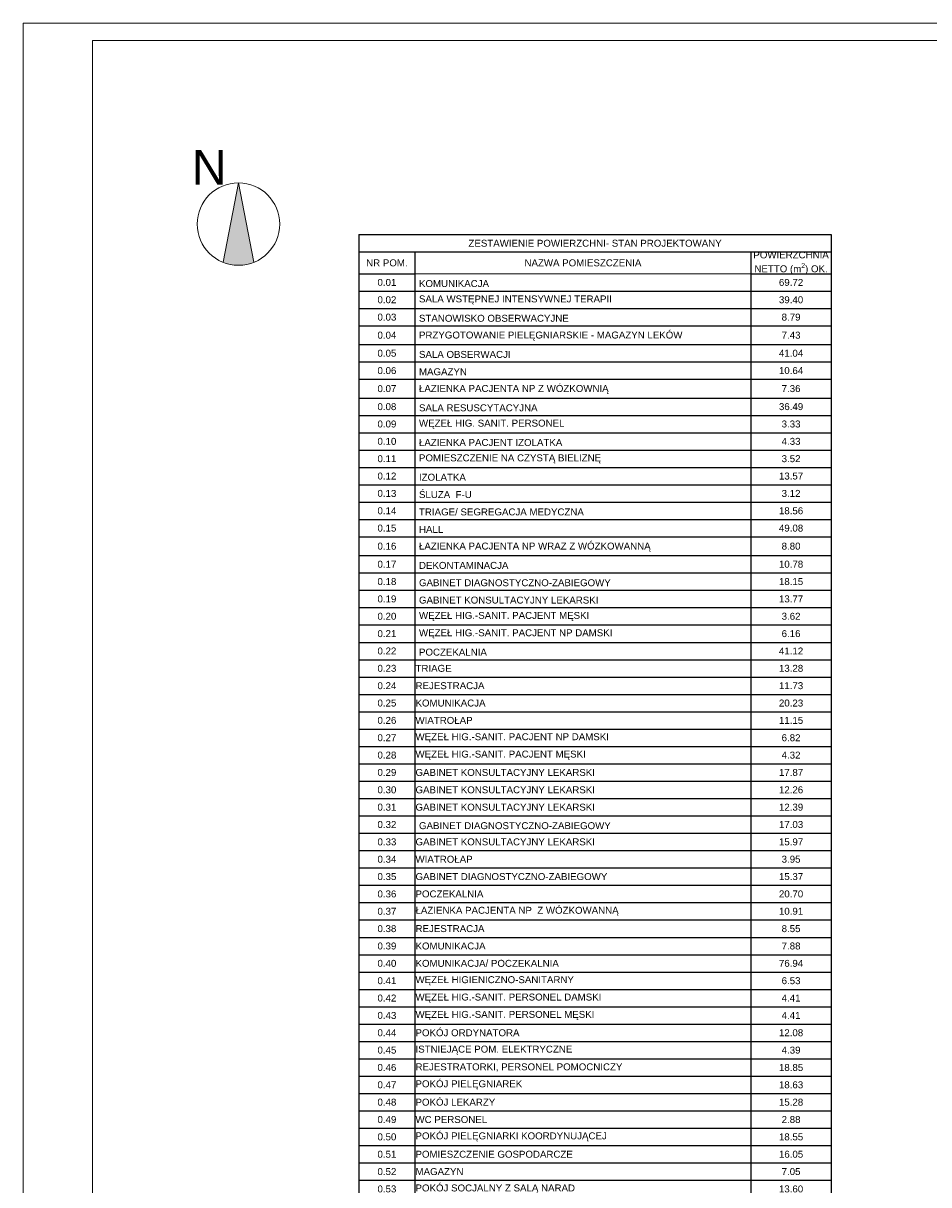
# Model space of a CAD drawing. Header units: millimetres. Extents: x -9409 to -3369, y -15007 to -6597.
# Tile 123 of 132: x -9409 to -6800, y -9944 to -6597. Entities that reach past the tile are written whole.
import ezdxf

# ---------------------------------------------------------------- set-up
doc = ezdxf.new("R2010")
doc.units = ezdxf.units.MM
for name, color, linetype, lineweight in [('05_Nr_pióra__7', 5, 'Continuous', 13), ('SQ_HATCH', 140, 'Continuous', 13), ('SQ_ISTN.Ściany', 140, 'Continuous', 35), ('SQ_Opisy', 7, 'Continuous', 18)]:
    doc.layers.add(name, color=color, linetype=linetype, lineweight=lineweight)
doc.styles.add('SQ_Arial', font='arial.ttf')
doc.styles.get("Standard").update_dxf_attribs({"font": 'arial.ttf'})

# ---------------------------------------------------------------- blocks, each defined once
blk = doc.blocks.new('Pn')
at = {"layer": '05_Nr_pióra__7', "linetype": 'Continuous', "lineweight": 5, "true_color": 0x000000}
h = blk.add_hatch(color=18, dxfattribs=at)
h.dxf.hatch_style = 1
h.paths.add_polyline_path([(40268.8, 14475.3), (40246.7, 14360.8, 0.192996), (40290.9, 14360.8)])
at = {"layer": '05_Nr_pióra__7', "color": 18, "linetype": 'Continuous', "lineweight": 5, "true_color": 0x000000}
for q in [(40246.7, 14360.8), (40290.9, 14360.8)]:
    blk.add_line((40268.8, 14475.3), q, dxfattribs=at)
blk.add_circle((40268.8, 14415.9), 59.4, dxfattribs=at)
at = {"layer": '05_Nr_pióra__7', "color": 18, "linetype": 'Continuous', "lineweight": 5, "true_color": 0x000000, "insert": (40201.5, 14522.8), "char_height": 50, "attachment_point": 1, "style": 'SQ_Arial'}
blk.add_mtext_dynamic_manual_height_columns('N', width=960.086, gutter_width=86.7, heights=[0], dxfattribs=at)
blk = doc.blocks.new('*T220')
at = {"layer": 'SQ_Opisy', "color": 0, "linetype": 'ByBlock', "lineweight": -2, "transparency": 16777216}
for p, q in [((0, 0), (1361.1, 0)), ((0, 0), (0, -3424.8)), ((1361.1, 0), (1361.1, -3424.8)), ((0, -50), (1361.1, -50)), ((161.8, -50), (161.8, -112.9)), ((1129.5, -50), (1129.5, -112.9)), ((0, -112.9), (161.8, -112.9)), ((1129.5, -112.9), (1361.1, -112.9)), ((0, -162.9), (161.8, -162.9)), ((161.8, -162.9), (161.8, -2974.8)), ((1129.5, -162.9), (1361.1, -162.9)), ((0, -212.9), (161.8, -212.9)), ((1129.5, -212.9), (1361.1, -212.9)), ((0, -262.9), (161.8, -262.9)), ((1129.5, -262.9), (1361.1, -262.9)), ((0, -316.9), (161.8, -316.9)), ((1129.5, -316.9), (1361.1, -316.9)), ((0, -366.9), (161.8, -366.9)), ((1129.5, -366.9), (1361.1, -366.9)), ((0, -416.9), (161.8, -416.9)), ((1129.5, -416.9), (1361.1, -416.9)), ((0, -470.8), (161.8, -470.8)), ((1129.5, -470.8), (1361.1, -470.8)), ((0, -520.8), (161.8, -520.8)), ((1129.5, -520.8), (1361.1, -520.8)), ((0, -570.8), (161.8, -570.8)), ((1129.5, -570.8), (1361.1, -570.8)), ((0, -620.8), (161.8, -620.8)), ((1129.5, -620.8), (1361.1, -620.8)), ((0, -670.8), (161.8, -670.8)), ((1129.5, -670.8), (1361.1, -670.8)), ((0, -720.8), (161.8, -720.8)), ((1129.5, -720.8), (1361.1, -720.8)), ((0, -770.8), (161.8, -770.8)), ((1129.5, -770.8), (1361.1, -770.8)), ((0, -820.8), (161.8, -820.8)), ((1129.5, -820.8), (1361.1, -820.8)), ((0, -870.8), (161.8, -870.8)), ((1129.5, -870.8), (1361.1, -870.8)), ((0, -924.8), (161.8, -924.8)), ((1129.5, -924.8), (1361.1, -924.8)), ((0, -974.8), (161.8, -974.8)), ((1129.5, -974.8), (1361.1, -974.8)), ((0, -1024.8), (161.8, -1024.8)), ((1129.5, -1024.8), (1361.1, -1024.8)), ((0, -1074.8), (161.8, -1074.8)), ((1129.5, -1074.8), (1361.1, -1074.8)), ((0, -1124.8), (161.8, -1124.8)), ((1129.5, -1124.8), (1361.1, -1124.8)), ((0, -1174.8), (161.8, -1174.8)), ((1129.5, -1174.8), (1361.1, -1174.8)), ((0, -1224.8), (161.8, -1224.8)), ((1129.5, -1224.8), (1361.1, -1224.8)), ((1129.5, -1224.8), (1129.5, -1674.8)), ((0, -1274.8), (1361.1, -1274.8)), ((0, -1324.8), (1361.1, -1324.8)), ((0, -1374.8), (1361.1, -1374.8)), ((0, -1424.8), (1361.1, -1424.8)), ((0, -1474.8), (1361.1, -1474.8)), ((0, -1524.8), (1361.1, -1524.8)), ((0, -1574.8), (1361.1, -1574.8)), ((0, -1624.8), (1361.1, -1624.8)), ((0, -1674.8), (1361.1, -1674.8)), ((0, -1724.8), (161.8, -1724.8)), ((1129.5, -1724.8), (1361.1, -1724.8)), ((1129.5, -1724.8), (1129.5, -3024.8)), ((0, -1774.8), (1361.1, -1774.8)), ((0, -1824.8), (1361.1, -1824.8)), ((0, -1874.8), (1361.1, -1874.8)), ((0, -1924.8), (1361.1, -1924.8)), ((0, -1974.8), (1361.1, -1974.8)), ((0, -2024.8), (1361.1, -2024.8)), ((0, -2074.8), (1361.1, -2074.8)), ((0, -2124.8), (1361.1, -2124.8)), ((0, -2174.8), (1361.1, -2174.8)), ((0, -2224.8), (1361.1, -2224.8)), ((0, -2274.8), (1361.1, -2274.8)), ((0, -2324.8), (1361.1, -2324.8)), ((0, -2374.8), (1361.1, -2374.8)), ((0, -2424.8), (1361.1, -2424.8)), ((0, -2474.8), (1361.1, -2474.8)), ((0, -2524.8), (1361.1, -2524.8)), ((0, -2574.8), (1361.1, -2574.8)), ((0, -2624.8), (1361.1, -2624.8)), ((0, -2674.8), (1361.1, -2674.8)), ((0, -2724.8), (1361.1, -2724.8)), ((0, -2774.8), (1361.1, -2774.8)), ((0, -2824.8), (1361.1, -2824.8)), ((0, -2874.8), (1361.1, -2874.8)), ((0, -2924.8), (1361.1, -2924.8)), ((0, -2974.8), (1361.1, -2974.8)), ((0, -3024.8), (1361.1, -3024.8)), ((0, -3074.8), (1361.1, -3074.8)), ((1129.5, -3074.8), (1129.5, -3274.8)), ((0, -3124.8), (1361.1, -3124.8)), ((0, -3174.8), (1361.1, -3174.8)), ((0, -3224.8), (1361.1, -3224.8)), ((0, -3274.8), (1361.1, -3274.8)), ((0, -3324.8), (1361.1, -3324.8)), ((1129.5, -3324.8), (1129.5, -3424.8)), ((0, -3374.8), (1361.1, -3374.8)), ((0, -3424.8), (1361.1, -3424.8))]:
    blk.add_line(p, q, dxfattribs=at)
at = {"layer": 'SQ_Opisy', "linetype": 'ByBlock', "lineweight": 15, "transparency": 16777216}
blk.add_line((161.8, -112.9), (1129.5, -112.9), dxfattribs=at)
at = {"layer": 'SQ_Opisy', "linetype": 'ByBlock', "lineweight": -2, "transparency": 16777216}
for p, q in [((161.8, -112.9), (161.8, -162.9)), ((1129.5, -112.9), (1129.5, -1224.8)), ((161.8, -162.9), (1129.5, -162.9)), ((161.8, -212.9), (1129.5, -212.9)), ((161.8, -262.9), (1129.5, -262.9)), ((161.8, -316.9), (1129.5, -316.9)), ((161.8, -366.9), (1129.5, -366.9)), ((161.8, -416.9), (1129.5, -416.9)), ((161.8, -470.8), (1129.5, -470.8)), ((161.8, -520.8), (1129.5, -520.8)), ((161.8, -570.8), (1129.5, -570.8)), ((161.8, -620.8), (1129.5, -620.8)), ((161.8, -670.8), (1129.5, -670.8)), ((161.8, -720.8), (1129.5, -720.8)), ((161.8, -770.8), (1129.5, -770.8)), ((161.8, -820.8), (1129.5, -820.8)), ((161.8, -870.8), (1129.5, -870.8)), ((161.8, -924.8), (1129.5, -924.8)), ((161.8, -974.8), (1129.5, -974.8)), ((161.8, -1024.8), (1129.5, -1024.8)), ((161.8, -1074.8), (1129.5, -1074.8)), ((161.8, -1124.8), (1129.5, -1124.8)), ((161.8, -1174.8), (1129.5, -1174.8)), ((161.8, -1224.8), (1129.5, -1224.8)), ((1129.5, -1674.8), (1129.5, -1724.8)), ((161.8, -1724.8), (1129.5, -1724.8))]:
    blk.add_line(p, q, dxfattribs=at)
at = {"layer": 'SQ_Opisy', "color": 0, "transparency": 16777216, "char_height": 20}
for s, insert, width, attachment_point in [('ZESTAWIENIE POWIERZCHNI- STAN PROJEKTOWANY', (680.6, -25), 1358.127, 5), ('\\A1;POWIERZCHNIA NETTO (m{\\H0.7x;\\S2^ ;}) OK.', (1245.3, -81.5), 228.581, 5), ('NR POM.', (80.9, -81.5), 158.819, 5), ('NAZWA POMIESZCZENIA', (645.7, -81.5), 964.727, 5), ('0.01', (80.9, -137.9), 158.819, 5), ('69.72', (1245.3, -137.9), 228.581, 5), ('0.02', (80.9, -187.9), 158.819, 5), ('39.40', (1245.3, -187.9), 228.581, 5), ('0.03', (80.9, -237.9), 158.819, 5), ('8.79', (1245.3, -237.9), 228.581, 5), ('0.04', (80.9, -289.9), 158.819, 5), ('7.43', (1245.3, -289.9), 228.581, 5), ('0.05', (80.9, -341.9), 158.819, 5), ('41.04', (1245.3, -341.9), 228.581, 5), ('0.06', (80.9, -391.9), 158.819, 5), ('10.64', (1245.3, -391.9), 228.581, 5), ('0.07', (80.9, -443.9), 158.819, 5), ('7.36', (1245.3, -443.9), 228.581, 5), ('0.08', (80.9, -495.8), 158.819, 5), ('36.49', (1245.3, -495.8), 228.581, 5), ('0.09', (80.9, -545.8), 158.819, 5), ('3.33', (1245.3, -545.8), 228.581, 5), ('0.10', (80.9, -595.8), 158.819, 5), ('4.33', (1245.3, -595.8), 228.581, 5), ('0.11', (80.9, -645.8), 158.819, 5), ('3.52', (1245.3, -645.8), 228.581, 5), ('0.12', (80.9, -695.8), 158.819, 5), ('13.57', (1245.3, -695.8), 228.581, 5), ('0.13', (80.9, -745.8), 158.819, 5), ('3.12', (1245.3, -745.8), 228.581, 5), ('0.14', (80.9, -795.8), 158.819, 5), ('18.56', (1245.3, -795.8), 228.581, 5), ('0.15', (80.9, -845.8), 158.819, 5), ('49.08', (1245.3, -845.8), 228.581, 5), ('0.16', (80.9, -897.8), 158.819, 5), ('8.80', (1245.3, -897.8), 228.581, 5), ('0.17', (80.9, -949.8), 158.819, 5), ('10.78', (1245.3, -949.8), 228.581, 5), ('0.18', (80.9, -999.8), 158.819, 5), ('18.15', (1245.3, -999.8), 228.581, 5), ('0.19', (80.9, -1049.8), 158.819, 5), ('13.77', (1245.3, -1049.8), 228.581, 5), ('0.20', (80.9, -1099.8), 158.819, 5), ('3.62', (1245.3, -1099.8), 228.581, 5), ('0.21', (80.9, -1149.8), 158.819, 5), ('6.16', (1245.3, -1149.8), 228.581, 5), ('0.22', (80.9, -1199.8), 158.819, 5), ('41.12', (1245.3, -1199.8), 228.581, 5), ('0.23', (80.9, -1249.8), 158.819, 5), ('TRIAGE', (163.3, -1249.8), 964.727, 4), ('13.28', (1245.3, -1249.8), 228.581, 5), ('0.24', (80.9, -1299.8), 158.819, 5), ('REJESTRACJA', (163.3, -1299.8), 964.727, 4), ('11.73', (1245.3, -1299.8), 228.581, 5), ('0.25', (80.9, -1349.8), 158.819, 5), ('KOMUNIKACJA ', (163.3, -1349.8), 964.727, 4), ('20.23', (1245.3, -1349.8), 228.581, 5), ('0.26', (80.9, -1399.8), 158.819, 5), ('WIATROŁAP', (163.3, -1399.8), 964.727, 4), ('11.15', (1245.3, -1399.8), 228.581, 5), ('0.27', (80.9, -1449.8), 158.819, 5), ('WĘZEŁ HIG.-SANIT. PACJENT NP DAMSKI', (163.3, -1449.8), 964.727, 4), ('6.82', (1245.3, -1449.8), 228.581, 5), ('0.28', (80.9, -1499.8), 158.819, 5), ('WĘZEŁ HIG.-SANIT. PACJENT MĘSKI', (163.3, -1499.8), 964.727, 4), ('4.32', (1245.3, -1499.8), 228.581, 5), ('0.29', (80.9, -1549.8), 158.819, 5), ('GABINET KONSULTACYJNY LEKARSKI ', (163.3, -1549.8), 964.727, 4), ('17.87', (1245.3, -1549.8), 228.581, 5), ('0.30', (80.9, -1599.8), 158.819, 5), ('GABINET KONSULTACYJNY LEKARSKI', (163.3, -1599.8), 964.727, 4), ('12.26', (1245.3, -1599.8), 228.581, 5), ('0.31', (80.9, -1649.8), 158.819, 5), ('GABINET KONSULTACYJNY LEKARSKI', (163.3, -1649.8), 964.727, 4), ('12.39', (1245.3, -1649.8), 228.581, 5), ('0.32', (80.9, -1699.8), 158.819, 5), ('17.03', (1245.3, -1699.8), 228.581, 5), ('0.33', (80.9, -1749.8), 158.819, 5), ('GABINET KONSULTACYJNY LEKARSKI', (163.3, -1749.8), 964.727, 4), ('15.97', (1245.3, -1749.8), 228.581, 5), ('0.34', (80.9, -1799.8), 158.819, 5), ('WIATROŁAP', (163.3, -1799.8), 964.727, 4), ('3.95', (1245.3, -1799.8), 228.581, 5), ('0.35', (80.9, -1849.8), 158.819, 5), ('GABINET DIAGNOSTYCZNO-ZABIEGOWY', (163.3, -1849.8), 964.727, 4), ('15.37', (1245.3, -1849.8), 228.581, 5), ('0.36', (80.9, -1899.8), 158.819, 5), ('POCZEKALNIA', (163.3, -1899.8), 964.727, 4), ('20.70', (1245.3, -1899.8), 228.581, 5), ('0.37', (80.9, -1949.8), 158.819, 5), ('ŁAZIENKA PACJENTA NP  Z WÓZKOWANNĄ', (163.3, -1949.8), 964.727, 4), ('10.91', (1245.3, -1949.8), 228.581, 5), ('0.38', (80.9, -1999.8), 158.819, 5), ('REJESTRACJA', (163.3, -1999.8), 964.727, 4), ('8.55', (1245.3, -1999.8), 228.581, 5), ('0.39', (80.9, -2049.8), 158.819, 5), ('KOMUNIKACJA', (163.3, -2049.8), 964.727, 4), ('7.88', (1245.3, -2049.8), 228.581, 5), ('0.40', (80.9, -2099.8), 158.819, 5), ('KOMUNIKACJA/ POCZEKALNIA', (163.3, -2099.8), 964.727, 4), ('76.94', (1245.3, -2099.8), 228.581, 5), ('0.41', (80.9, -2149.8), 158.819, 5), ('WĘZEŁ HIGIENICZNO-SANITARNY', (163.3, -2149.8), 964.727, 4), ('6.53', (1245.3, -2149.8), 228.581, 5), ('0.42', (80.9, -2199.8), 158.819, 5), ('WĘZEŁ HIG.-SANIT. PERSONEL DAMSKI', (163.3, -2199.8), 964.727, 4), ('4.41', (1245.3, -2199.8), 228.581, 5), ('0.43', (80.9, -2249.8), 158.819, 5), ('WĘZEŁ HIG.-SANIT. PERSONEL MĘSKI', (163.3, -2249.8), 964.727, 4), ('4.41', (1245.3, -2249.8), 228.581, 5), ('0.44', (80.9, -2299.8), 158.819, 5), ('POKÓJ ORDYNATORA', (163.3, -2299.8), 964.727, 4), ('12.08', (1245.3, -2299.8), 228.581, 5), ('0.45', (80.9, -2349.8), 158.819, 5), ('ISTNIEJĄCE POM. ELEKTRYCZNE', (163.3, -2349.8), 964.727, 4), ('4.39', (1245.3, -2349.8), 228.581, 5), ('0.46', (80.9, -2399.8), 158.819, 5), ('REJESTRATORKI, PERSONEL POMOCNICZY', (163.3, -2399.8), 964.727, 4), ('18.85', (1245.3, -2399.8), 228.581, 5), ('0.47', (80.9, -2449.8), 158.819, 5), ('POKÓJ PIELĘGNIAREK', (163.3, -2449.8), 964.727, 4), ('18.63', (1245.3, -2449.8), 228.581, 5), ('0.48', (80.9, -2499.8), 158.819, 5), ('POKÓJ LEKARZY', (163.3, -2499.8), 964.727, 4), ('15.28', (1245.3, -2499.8), 228.581, 5), ('0.49', (80.9, -2549.8), 158.819, 5), ('WC PERSONEL', (163.3, -2549.8), 964.727, 4), ('2.88', (1245.3, -2549.8), 228.581, 5), ('0.50', (80.9, -2599.8), 158.819, 5), ('POKÓJ PIELĘGNIARKI KOORDYNUJĄCEJ', (163.3, -2599.8), 964.727, 4), ('18.55', (1245.3, -2599.8), 228.581, 5), ('0.51', (80.9, -2649.8), 158.819, 5), ('POMIESZCZENIE GOSPODARCZE', (163.3, -2649.8), 964.727, 4), ('16.05', (1245.3, -2649.8), 228.581, 5), ('0.52', (80.9, -2699.8), 158.819, 5), ('MAGAZYN', (163.3, -2699.8), 964.727, 4), ('7.05', (1245.3, -2699.8), 228.581, 5), ('0.53', (80.9, -2749.8), 158.819, 5), ('POKÓJ SOCJALNY Z SALĄ NARAD', (163.3, -2749.8), 964.727, 4), ('13.60', (1245.3, -2749.8), 228.581, 5), ('0.54', (80.9, -2799.8), 158.819, 5), ('PRZYGOTOWANIE PERSONELU', (163.3, -2799.8), 964.727, 4), ('3.53', (1245.3, -2799.8), 228.581, 5), ('0.55', (80.9, -2849.8), 158.819, 5), ('SALA ZABIEGOWA', (163.3, -2849.8), 964.727, 4), ('17.61', (1245.3, -2849.8), 228.581, 5), ('0.56', (80.9, -2899.8), 158.819, 5), ('GIPSOWNIA', (163.3, -2899.8), 964.727, 4), ('10.60', (1245.3, -2899.8), 228.581, 5), ('0.57', (80.9, -2949.8), 158.819, 5), ('BRUDOWNIK', (163.3, -2949.8), 964.727, 4), ('7.00', (1245.3, -2949.8), 228.581, 5), ('SUMA POWIERZCHNI NETTO RAZEM', (1.5, -2999.8), 1126.546, 4), ('887.54', (1245.3, -2999.8), 228.581, 5), ('W TYM:', (1.5, -3049.8), 1358.127, 4), ('NOCNA I ŚWIĄTECZNA OPIEKA ZDROWOTNA', (1128, -3099.8), 1126.546, 6), ('31.93', (1245.3, -3099.8), 228.581, 5), ('IZBA PRZYJĘĆ', (1128, -3149.8), 1126.546, 6), ('67.37', (1245.3, -3149.8), 228.581, 5), ('SOR', (1128, -3199.8), 1126.546, 6), ('788.24', (1245.3, -3199.8), 228.581, 5), ('SUMA POWIERZCHNI BRUTTO', (1.5, -3249.8), 1126.546, 4), ('1023.03', (1245.3, -3249.8), 228.581, 5), ('W TYM:', (1.5, -3299.8), 1358.127, 4), ('POWIERZCHNIA BRUTTO CZĘŚCI ISTNIEJĄCEJ', (1.5, -3349.8), 1126.546, 4), ('936.43', (1245.3, -3349.8), 228.581, 5), ('POWIERZCHNIA BRUTTO ROZBUDOWY', (1.5, -3399.8), 1126.546, 4), ('86.60', (1245.3, -3399.8), 228.581, 5)]:
    blk.add_mtext(s, dxfattribs=dict(at, insert=insert, width=width, attachment_point=attachment_point))
at = {"layer": 'SQ_Opisy', "color": 0, "transparency": 16777216, "char_height": 20, "width": 944.688, "attachment_point": 7, "style": 'SQ_Arial'}
for s, insert in [('KOMUNIKACJA', (173.3, -151.4)), ('SALA WSTĘPNEJ INTENSYWNEJ TERAPII', (173.3, -201.4)), ('STANOWISKO OBSERWACYJNE', (173.3, -251.4)), ('PRZYGOTOWANIE PIELĘGNIARSKIE - MAGAZYN LEKÓW', (173.3, -305.4)), ('SALA OBSERWACJI', (173.3, -355.4)), ('MAGAZYN', (173.3, -405.4)), ('ŁAZIENKA PACJENTA NP Z WÓZKOWNIĄ', (173.3, -459.3)), ('SALA RESUSCYTACYJNA', (173.3, -509.3)), ('WĘZEŁ HIG. SANIT. PERSONEL', (173.3, -559.3)), ('ŁAZIENKA PACJENT IZOLATKA', (173.3, -609.3)), ('POMIESZCZENIE NA CZYSTĄ BIELIZNĘ', (173.3, -659.3)), ('IZOLATKA', (173.3, -709.3)), ('ŚLUZA  F-U', (173.3, -759.3)), ('TRIAGE/ SEGREGACJA MEDYCZNA', (173.3, -809.3)), ('HALL', (173.3, -859.3)), ('ŁAZIENKA PACJENTA NP WRAZ Z WÓZKOWANNĄ', (173.3, -913.3)), ('DEKONTAMINACJA', (173.3, -963.3)), ('GABINET DIAGNOSTYCZNO-ZABIEGOWY', (173.3, -1013.3)), ('GABINET KONSULTACYJNY LEKARSKI', (173.3, -1063.3)), ('WĘZEŁ HIG.-SANIT. PACJENT MĘSKI', (173.3, -1113.3)), ('WĘZEŁ HIG.-SANIT. PACJENT NP DAMSKI', (173.3, -1163.3)), ('POCZEKALNIA', (173.3, -1213.3)), ('GABINET DIAGNOSTYCZNO-ZABIEGOWY', (173.3, -1713.3))]:
    blk.add_mtext(s, dxfattribs=dict(at, insert=insert))
blk = doc.blocks.new('stan projektowany')
at = {"layer": 'SQ_HATCH'}
h = blk.add_hatch(dxfattribs=at)
h.set_pattern_fill('ANGLE')
h.set_pattern_definition([(0, (-10464.962, 6233.929), (0, 6.985), [5.08, -1.905]), (90, (-10464.962, 6233.929), (-6.985, 4e-16), [5.08, -1.905])])
h.paths.add_polyline_path([(-15233.1, 8198.7), (-15198.1, 8198.7), (-15176.6, 8198.7), (-15176.6, 8216.2), (-15144.6, 8216.2), (-15144.6, 8147.2), (-15144.6, 7886.2), (-15144.6, 7837.2), (-15144.6, 7734.8), (-15104.7, 7734.8), (-15104.6, 10535.6), (-15737.6, 10535.6), (-15737.6, 10615.6), (-15789.6, 10615.6), (-16075.6, 10615.6), (-16075.6, 9587.3), (-16120.1, 9587.3), (-16120.1, 9436.6), (-16071.6, 9436.6), (-16071.6, 9307.6), (-16259.6, 9307.6), (-16259.6, 8898.7), (-16704.6, 8898.7), (-16704.6, 7768.2), (-16704.6, 7751.8), (-16685.6, 7751.8), (-16685.6, 7130.6), (-16718.1, 7131.6), (-16718.1, 7178.2), (-16999.6, 7178.2), (-16999.6, 7808.2), (-19394.6, 7808.2), (-19394.6, 6211.2), (-19462.5, 6211.2), (-19462.5, 5925.5), (-18509.3, 5925.5), (-18509.3, 6211.2), (-17103, 6223), (-17103, 5881.5), (-15104.7, 5873.3), (-15104.7, 7734.8), (-15144.6, 7734.8), (-15144.6, 7707.2), (-15176.6, 7707.2), (-15176.6, 7706.7), (-15176.6, 7706.7), (-15259.9, 7706.7), (-15259.9, 7706.8), (-15259.9, 7707.2), (-15292.7, 7707.2), (-15292.7, 7696.7), (-15292.7, 7696.7), (-15292.7, 7706.7), (-15297.7, 7706.6), (-15297.7, 7699.4, 0.414214), (-15297.4, 7699.1), (-15296.5, 7699.1, -0.414214), (-15296.2, 7698.8), (-15296.2, 7696.9, 0.527766), (-15295.9, 7696.6, -0.450501), (-15295.3, 7696.1, -0.414104), (-15295.8, 7695.5), (-15295.1, 7695.5), (-15295.8, 7695.5, -0.414323), (-15296.3, 7696.1, -0.409171), (-15295.9, 7696.7, -0.450389), (-15296.2, 7696.9), (-15296.2, 7698.8, 0.414214), (-15296.5, 7699.1), (-15297.4, 7699.1, -0.414214), (-15297.7, 7699.4), (-15297.7, 7706.6), (-15292.7, 7706.7), (-15292.7, 7707.2), (-15259.9, 7707.2), (-15259.9, 7734.8), (-15473.3, 7734.8), (-15473.3, 7771.1, -0.414214), (-15477.3, 7775.1, -1), (-15469.3, 7775.1, -0.414214), (-15473.3, 7771.1), (-15473.3, 7749.3), (-15457.7, 7749.3), (-15457.7, 7760.1), (-15458, 7760.2), (-15458, 7773.9), (-15458, 7787.5), (-15457.7, 7799.3), (-15457.7, 7787.6), (-15431.6, 7791.4, -0.038172), (-15428, 7791.6, -0.032853), (-15424.8, 7791.4, -0.057631), (-15419.7, 7790.2, -0.057695), (-15415.5, 7788, -0.068919), (-15411.9, 7784.8, -0.070278), (-15409.4, 7780.9, -0.066142), (-15408.2, 7776.7, -0.045653), (-15407.9, 7773.2, -0.032968), (-15408.1, 7770.7, -0.068737), (-15409.4, 7766.3, -0.070278), (-15411.9, 7762.4, -0.068919), (-15415.5, 7759.2, -0.057695), (-15419.7, 7757, -0.057631), (-15424.8, 7755.8, -0.032853), (-15428, 7755.6, -0.033182), (-15431.2, 7755.8), (-15457.7, 7760.1), (-15457.7, 7749.3), (-15473.3, 7749.3), (-15473.3, 7734.8), (-15259.9, 7734.8), (-15259.9, 7837.1), (-15259.9, 7837.1), (-15259.9, 7837.1), (-15176.6, 7837.2), (-15176.6, 7734.8), (-15144.6, 7734.8), (-15144.6, 7837.2), (-15144.6, 7886.2), (-15176.6, 7886.2), (-15176.6, 8147.2), (-15176.6, 8163.7), (-15198.1, 8163.7), (-15233.1, 8163.7)])

msp = doc.modelspace()

# ---------------------------------------------------------------- hatches: boundary and pattern name
at = {"layer": 'SQ_HATCH'}
h = msp.add_hatch(dxfattribs=at)
h.set_pattern_fill('ANGLE')
h.set_pattern_definition([(0, (0, -13074.651), (0, 6.985), [5.08, -1.905]), (90, (0, -13074.651), (-6.985, 4e-16), [5.08, -1.905])])
h.paths.add_polyline_path([(-4768.2, -11109.9), (-4733.2, -11109.9), (-4711.7, -11109.9), (-4711.7, -11092.4), (-4679.7, -11092.4), (-4679.7, -11161.4), (-4679.7, -11422.4), (-4679.7, -11471.4), (-4679.7, -11573.8), (-4639.7, -11573.8), (-4639.7, -8773), (-5272.7, -8773), (-5272.7, -8693), (-5324.7, -8693), (-5610.7, -8693), (-5610.7, -9721.3), (-5655.2, -9721.3), (-5655.2, -9872), (-5606.7, -9872), (-5606.7, -10001), (-5794.7, -10001), (-5794.7, -10409.9), (-6239.7, -10409.9), (-6239.7, -11540.4), (-6239.7, -11556.8), (-6220.6, -11556.8), (-6220.6, -12178), (-6253.2, -12177), (-6253.2, -12130.4), (-6534.7, -12130.4), (-6534.7, -11500.4), (-8929.7, -11500.4), (-8929.7, -13097.4), (-8997.5, -13097.4), (-8997.5, -13383.1), (-8044.3, -13383.1), (-8044.3, -13097.4), (-6638.1, -13085.6), (-6638.1, -13427.1), (-4639.7, -13435.3), (-4639.7, -11573.8), (-4679.7, -11573.8), (-4679.7, -11601.4), (-4711.7, -11601.4), (-4711.7, -11601.9), (-4711.7, -11601.9), (-4794.9, -11601.9), (-4794.9, -11601.8), (-4794.9, -11601.4), (-4827.7, -11601.4), (-4827.7, -11611.9), (-4827.7, -11611.9), (-4827.7, -11601.9), (-4832.7, -11601.9), (-4832.7, -11609.1, 0.414214), (-4832.4, -11609.4), (-4831.5, -11609.4, -0.414214), (-4831.2, -11609.7), (-4831.2, -11611.6, 0.527766), (-4830.9, -11612, -0.450501), (-4830.3, -11612.5, -0.414104), (-4830.8, -11613), (-4830.1, -11613.1), (-4830.8, -11613, -0.414323), (-4831.4, -11612.5, -0.409171), (-4830.9, -11611.9, -0.450389), (-4831.2, -11611.6), (-4831.2, -11609.7, 0.414214), (-4831.5, -11609.4), (-4832.4, -11609.4, -0.414214), (-4832.7, -11609.1), (-4832.7, -11601.9), (-4827.7, -11601.9), (-4827.7, -11601.4), (-4794.9, -11601.4), (-4794.9, -11573.8), (-5008.3, -11573.8), (-5008.3, -11537.4, -0.414214), (-5012.3, -11533.4, -1), (-5004.3, -11533.4, -0.414214), (-5008.3, -11537.4), (-5008.3, -11559.3), (-4992.7, -11559.3), (-4992.7, -11548.4), (-4993, -11548.4), (-4993, -11534.7), (-4993, -11521), (-4992.7, -11509.3), (-4992.7, -11521), (-4966.7, -11517.2, -0.038172), (-4963, -11516.9, -0.032853), (-4959.9, -11517.1, -0.057631), (-4954.8, -11518.4, -0.057695), (-4950.6, -11520.6, -0.068919), (-4946.9, -11523.8, -0.070278), (-4944.5, -11527.7, -0.066142), (-4943.2, -11531.9, -0.045653), (-4943, -11535.4, -0.032968), (-4943.2, -11537.9, -0.068737), (-4944.5, -11542.3, -0.070278), (-4946.9, -11546.2, -0.068919), (-4950.6, -11549.4, -0.057695), (-4954.8, -11551.5, -0.057631), (-4959.9, -11552.8, -0.032853), (-4963, -11553, -0.033182), (-4966.2, -11552.8), (-4992.7, -11548.4), (-4992.7, -11559.3), (-5008.3, -11559.3), (-5008.3, -11573.8), (-4794.9, -11573.8), (-4794.9, -11471.4), (-4794.9, -11471.4), (-4794.9, -11471.4), (-4711.7, -11471.4), (-4711.7, -11573.8), (-4679.7, -11573.8), (-4679.7, -11471.4), (-4679.7, -11422.4), (-4711.7, -11422.4), (-4711.7, -11161.4), (-4711.7, -11144.9), (-4733.2, -11144.9), (-4768.2, -11144.9)])

# ---------------------------------------------------------------- linework, layer by layer
at = {"layer": 'SQ_Opisy', "color": 7, "lineweight": 9, "true_color": 0xf7f7f7}
msp.add_lwpolyline([(-9408.9, -15007.5), (-3368.9, -15007.5), (-3368.9, -6597.5), (-9408.9, -6597.5)], close=True, dxfattribs=at)
at = {"layer": 'SQ_Opisy', "lineweight": 9}
msp.add_lwpolyline([(-9208.9, -14957.5), (-3418.9, -14957.5), (-3418.9, -6647.5), (-9208.9, -6647.5)], close=True, dxfattribs=at)

# ---------------------------------------------------------------- block references
msp.add_blockref('*T220', (-8442, -7206.5))
at = {"layer": 'SQ_ISTN.Ściany', "xscale": 2, "yscale": 2, "zscale": 2}
msp.add_blockref('Pn', (-89326.4, -36008), dxfattribs=at)
at = {"layer": 'SQ_ISTN.Ściany'}
msp.add_blockref('stan projektowany', (10465, -19308.6), dxfattribs=at)

doc.saveas('drawing.dxf')
